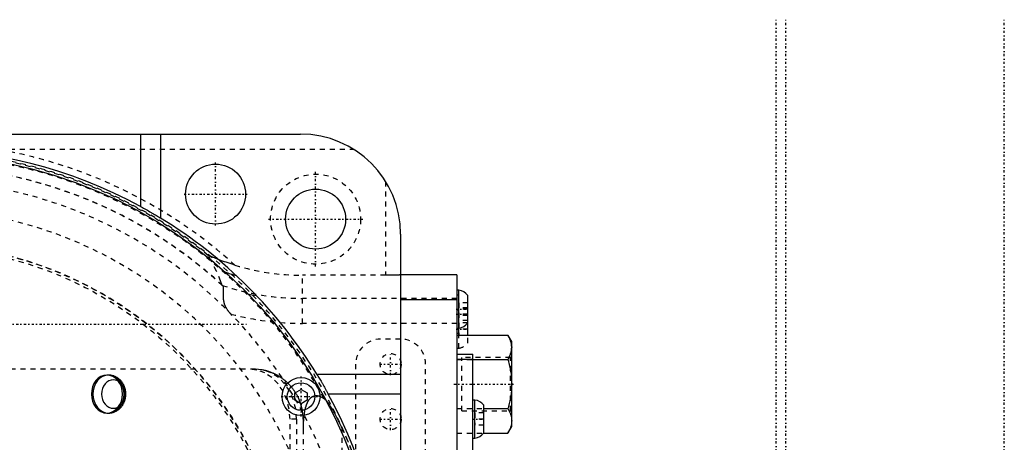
# Model space of a CAD drawing. Extents: x -526 to 218, y -128 to 128.
# Tile 20 of 20: x 21 to 218, y 35 to 120. Entities that reach past the tile are written whole.
import ezdxf

# ---------------------------------------------------------------- set-up
doc = ezdxf.new("R2010")
doc.units = 0
doc.linetypes.add('CENTER', pattern=[1.5, 0.45, -0.5, 0.05, -0.5])
doc.linetypes.add('DASHED', pattern=[2, 1, -1])
for name, color, linetype in [('AM_0', 7, 'CONTINUOUS'), ('AM_3', 7, 'DASHED'), ('AM_7', 7, 'CENTER')]:
    doc.layers.add(name, color=color, linetype=linetype)

msp = doc.modelspace()

# ---------------------------------------------------------------- linework, layer by layer
at = {"layer": 'AM_0', "color": 7, "linetype": 'CONTINUOUS'}
for p, q in [((-77, 97), (77, 97)), ((45, 97), (45, 82.53)), ((49, 97), (49, 80.22)), ((97, 77), (97, -77)), ((108.2, 68.86), (97, 68.86)), ((108.2, 68.86), (108.2, -68.86)), ((108.65, 65.8), (108.2, 65.8)), ((108.65, 56.81), (108.65, 65.8)), ((108.2, 63.86), (97, 63.86)), ((110.4, 56.81), (110.4, 64.75)), ((108.2, 58.2), (108.65, 58.2)), ((108.2, 57.2), (108.65, 57.2)), ((108.2, 56.81), (118.44, 56.81)), ((119.2, 55.5), (118.44, 56.81)), ((119.2, 38.5), (119.2, 55.5)), ((108.2, 53), (111.4, 53)), ((108.2, 52), (111.4, 52)), ((111.4, 27), (111.4, 53)), ((111.4, 51.91), (118.44, 51.91)), ((80.22, 49), (97, 49)), ((75.83, 45.22), (77.08, 45.94)), ((77.08, 45.94), (78.33, 45.22)), ((75.83, 43.78), (75.83, 45.22)), ((77.08, 43.06), (75.83, 43.78)), ((78.33, 43.78), (77.08, 43.06)), ((78.33, 45.22), (78.33, 43.78)), ((97, 45), (82.53, 45)), ((111.85, 43.8), (111.4, 43.8)), ((111.85, 36.2), (111.85, 43.8)), ((113.6, 37.25), (113.6, 42.75)), ((113.6, 42.09), (118.44, 42.09)), ((118.44, 37.19), (119.2, 38.5)), ((111.4, 36.2), (111.85, 36.2)), ((113.55, 37.19), (118.44, 37.19))]:
    msp.add_line(p, q, dxfattribs=at)
for points in [[(45, 82.53, 0), (45.12, 82.46, 0), (45.37, 82.33, 0), (45.62, 82.19, 0), (45.74, 82.12, 0), (45.87, 82.05, 0), (46.12, 81.91, 0), (46.37, 81.77, 0), (46.61, 81.63, 0), (46.86, 81.49, 0), (47.1, 81.35, 0), (47.21, 81.28, 0), (47.33, 81.22, 0), (47.56, 81.08, 0), (47.78, 80.95, 0), (47.99, 80.83, 0), (48.2, 80.7, 0), (48.39, 80.59, 0), (48.48, 80.53, 0), (48.57, 80.48, 0), (48.75, 80.37, 0), (48.92, 80.27, 0), (49, 80.22, 0)], [(118.44, 56.81, 0), (118.48, 56.74, 0), (118.57, 56.59, 0), (118.64, 56.45, 0), (118.68, 56.37, 0), (118.71, 56.3, 0), (118.78, 56.16, 0), (118.84, 56.02, 0), (118.89, 55.88, 0), (118.95, 55.75, 0), (118.99, 55.61, 0), (119.01, 55.55, 0), (119.03, 55.48, 0), (119.07, 55.35, 0), (119.1, 55.21, 0), (119.13, 55.08, 0), (119.15, 54.95, 0), (119.17, 54.82, 0), (119.18, 54.76, 0), (119.19, 54.69, 0), (119.19, 54.56, 0), (119.2, 54.43, 0), (119.2, 54.36, 0)], [(119.2, 54.36, 0), (119.2, 54.3, 0), (119.19, 54.16, 0), (119.19, 54.03, 0), (119.18, 53.97, 0), (119.17, 53.9, 0), (119.15, 53.77, 0), (119.13, 53.64, 0), (119.1, 53.51, 0), (119.07, 53.38, 0), (119.03, 53.24, 0), (119.01, 53.18, 0), (118.99, 53.11, 0), (118.95, 52.97, 0), (118.89, 52.84, 0), (118.84, 52.7, 0), (118.78, 52.56, 0), (118.71, 52.42, 0), (118.68, 52.35, 0), (118.64, 52.28, 0), (118.57, 52.13, 0), (118.48, 51.98, 0), (118.44, 51.91, 0)], [(118.44, 51.91, 0), (118.48, 51.76, 0), (118.57, 51.46, 0), (118.64, 51.17, 0), (118.68, 51.03, 0), (118.71, 50.88, 0), (118.78, 50.6, 0), (118.84, 50.32, 0), (118.89, 50.05, 0), (118.95, 49.77, 0), (118.99, 49.5, 0), (119.01, 49.37, 0), (119.03, 49.24, 0), (119.07, 48.97, 0), (119.1, 48.71, 0), (119.13, 48.44, 0), (119.15, 48.18, 0), (119.17, 47.92, 0), (119.18, 47.79, 0), (119.19, 47.66, 0), (119.19, 47.39, 0), (119.2, 47.13, 0), (119.2, 47, 0)], [(80.22, 49, 0), (80.27, 48.92, 0), (80.37, 48.75, 0), (80.48, 48.57, 0), (80.53, 48.48, 0), (80.59, 48.39, 0), (80.7, 48.2, 0), (80.83, 47.99, 0), (80.95, 47.78, 0), (81.08, 47.56, 0), (81.22, 47.33, 0), (81.28, 47.21, 0), (81.35, 47.1, 0), (81.49, 46.86, 0), (81.63, 46.61, 0), (81.77, 46.37, 0), (81.91, 46.12, 0), (82.05, 45.87, 0), (82.12, 45.74, 0), (82.19, 45.62, 0), (82.33, 45.37, 0), (82.46, 45.12, 0), (82.53, 45, 0)], [(119.2, 47, 0), (119.2, 46.87, 0), (119.19, 46.61, 0), (119.19, 46.34, 0), (119.18, 46.21, 0), (119.17, 46.08, 0), (119.15, 45.82, 0), (119.13, 45.56, 0), (119.1, 45.29, 0), (119.07, 45.03, 0), (119.03, 44.76, 0), (119.01, 44.63, 0), (118.99, 44.5, 0), (118.95, 44.23, 0), (118.89, 43.95, 0), (118.84, 43.68, 0), (118.78, 43.4, 0), (118.71, 43.12, 0), (118.68, 42.97, 0), (118.64, 42.83, 0), (118.57, 42.54, 0), (118.48, 42.24, 0), (118.44, 42.09, 0)], [(118.44, 42.09, 0), (118.48, 42.02, 0), (118.57, 41.87, 0), (118.64, 41.72, 0), (118.68, 41.65, 0), (118.71, 41.58, 0), (118.78, 41.44, 0), (118.84, 41.3, 0), (118.89, 41.16, 0), (118.95, 41.03, 0), (118.99, 40.89, 0), (119.01, 40.82, 0), (119.03, 40.76, 0), (119.07, 40.62, 0), (119.1, 40.49, 0), (119.13, 40.36, 0), (119.15, 40.23, 0), (119.17, 40.1, 0), (119.18, 40.03, 0), (119.19, 39.97, 0), (119.19, 39.84, 0), (119.2, 39.7, 0), (119.2, 39.64, 0)], [(119.2, 39.64, 0), (119.2, 39.57, 0), (119.19, 39.44, 0), (119.19, 39.31, 0), (119.18, 39.24, 0), (119.17, 39.18, 0), (119.15, 39.05, 0), (119.13, 38.92, 0), (119.1, 38.79, 0), (119.07, 38.65, 0), (119.03, 38.52, 0), (119.01, 38.45, 0), (118.99, 38.39, 0), (118.95, 38.25, 0), (118.89, 38.12, 0), (118.84, 37.98, 0), (118.78, 37.84, 0), (118.71, 37.7, 0), (118.68, 37.63, 0), (118.64, 37.55, 0), (118.57, 37.41, 0), (118.48, 37.26, 0), (118.44, 37.19, 0)]]:
    msp.add_polyline3d(points, dxfattribs=at)
for centre, radius in [((0, 0), 93), ((60, 85), 6), ((80, 80), 6), ((77.08, 44.5), 3.8), ((77.08, 44.5), 2.75)]:
    msp.add_circle(centre, radius, dxfattribs=at)
for centre, radius, start, end in [((77, 77), 20, 0, 90), ((0, 0), 94, 61.3979, 118.6021), ((0, 0), 94, 31.4179, 58.5821), ((77.4, 115), 48.14, 251.1944, 254.0133), ((77.4, 115), 51.14, 257.671, 259.6376), ((108.35, 63.32), 2.5, 34.9465, 83.126), ((108.35, 60.68), 2.5, 276.874, 325.0535), ((0, 0), 94, 331.3979, 28.6021), ((111.55, 41.32), 2.5, 34.9465, 83.126), ((111.55, 38.68), 2.5, 276.874, 325.0535)]:
    msp.add_arc(centre, radius, start, end, dxfattribs=at)
at = {"layer": 'AM_3', "color": 6, "linetype": 'DASHED'}
for p, q in [((16.86, 94), (87.54, 94)), ((94, 87.54), (94, 68.77)), ((77.4, 59.14), (77.4, 68.77)), ((94, 68.77), (77.4, 68.77)), ((108.2, 68.85), (97, 68.85)), ((108.2, 64.14), (77.4, 64.14)), ((108.65, 64.8), (108.2, 64.8)), ((110.4, 63.25), (108.6, 63.25)), ((108.6, 63.25), (108.6, 59.75)), ((108.65, 61.8), (108.2, 61.8)), ((110.4, 62.25), (108.6, 62.25)), ((110.4, 62), (108.6, 62)), ((108.2, 59.14), (77.4, 59.14)), ((110.4, 61), (108.6, 61)), ((110.4, 60.75), (108.6, 60.75)), ((110.4, 59.75), (108.6, 59.75)), ((108.6, 59.25), (108.6, 56.75)), ((110.4, 59.25), (108.6, 59.25)), ((110.4, 58), (108.6, 58)), ((97, 56), (93, 56)), ((110.4, 56.75), (108.6, 56.75)), ((108.65, 54.2), (108.65, 56.81)), ((110.4, 55.25), (110.4, 56.81)), ((108.2, 54.2), (108.65, 54.2)), ((108.2, 51.91), (111.4, 51.91)), ((118.95, 52.35), (109.2, 52.35)), ((109.2, 41.65), (109.2, 52.35)), ((119.2, 52.6), (118.95, 52.35)), ((118.95, 41.65), (118.95, 52.35)), ((68.01, 50), (-45.43, 50)), ((88, 51), (88, 29)), ((102, 29), (102, 51)), ((38.59, 48.8), (38.28, 48.8)), ((108.2, 42.09), (113.6, 42.09)), ((109.2, 41.65), (118.95, 41.65)), ((118.95, 41.65), (119.2, 41.4)), ((38.28, 41.2), (38.59, 41.2)), ((74.88, -40), (74.88, 40)), ((76.2, 40), (74.88, 40)), ((76.2, 40), (76.2, -40)), ((77.5, 40), (77.5, -40)), ((111.8, 41.25), (111.8, 38.75)), ((113.6, 41.25), (111.8, 41.25)), ((113.6, 40), (111.8, 40)), ((85.27, 38.28), (85.27, 6.45)), ((113.6, 38.75), (111.8, 38.75)), ((108.2, 37.19), (113.55, 37.19))]:
    msp.add_line(p, q, dxfattribs=at)
for points in [[(74.88, 40), (74.72, 41.95), (74.25, 43.83), (73.5, 45.56), (72.48, 47.07), (71.24, 48.31), (69.82, 49.24), (68.28, 49.81), (66.69, 50)], [(76.2, 40), (76.04, 41.95), (75.57, 43.83), (74.82, 45.56), (73.8, 47.07), (72.56, 48.31), (71.14, 49.24), (69.6, 49.81), (68.01, 50)]]:
    msp.add_lwpolyline(points, dxfattribs=at)
for points in [[(38.28, 41.2), (38.89, 41.27), (39.47, 41.49), (40.01, 41.84), (40.48, 42.31), (40.87, 42.89), (41.16, 43.55), (41.33, 44.26), (41.39, 45), (41.33, 45.74), (41.16, 46.45), (40.87, 47.11), (40.48, 47.69), (40.01, 48.16), (39.47, 48.51), (38.89, 48.73), (38.28, 48.8), (37.67, 48.73), (37.09, 48.51), (36.55, 48.16), (36.08, 47.69), (35.69, 47.11), (35.41, 46.45), (35.23, 45.74), (35.17, 45), (35.23, 44.26), (35.41, 43.55), (35.69, 42.89), (36.08, 42.31), (36.55, 41.84), (37.09, 41.49), (37.67, 41.27)], [(38.59, 41.2), (39.19, 41.27), (39.78, 41.49), (40.32, 41.84), (40.79, 42.31), (41.17, 42.89), (41.46, 43.55), (41.64, 44.26), (41.7, 45), (41.64, 45.74), (41.46, 46.45), (41.17, 47.11), (40.79, 47.69), (40.32, 48.16), (39.78, 48.51), (39.19, 48.73), (38.59, 48.8), (37.98, 48.73), (37.4, 48.51), (36.86, 48.16), (36.39, 47.69), (36, 47.11), (35.71, 46.45), (35.53, 45.74), (35.47, 45), (35.53, 44.26), (35.71, 43.55), (36, 42.89), (36.39, 42.31), (36.86, 41.84), (37.4, 41.49), (37.98, 41.27)], [(39.56, 47.85), (39.11, 47.8), (38.67, 47.64), (38.26, 47.37), (37.91, 47.02), (37.62, 46.59), (37.4, 46.09), (37.27, 45.56), (37.22, 45), (37.27, 44.44), (37.4, 43.91), (37.62, 43.41), (37.91, 42.98), (38.26, 42.63), (38.67, 42.36), (39.11, 42.2), (39.56, 42.15), (40.02, 42.2), (40.46, 42.36), (40.86, 42.63), (41.21, 42.98), (41.51, 43.41), (41.72, 43.91), (41.85, 44.44), (41.9, 45), (41.85, 45.56), (41.72, 46.09), (41.51, 46.59), (41.21, 47.02), (40.86, 47.37), (40.46, 47.64), (40.02, 47.8)]]:
    msp.add_lwpolyline(points, close=True, dxfattribs=at)
for points in [[(63.87, 70.79, 0), (63.68, 70.85, 0), (63.3, 70.98, 0), (62.91, 71.1, 0), (62.72, 71.16, 0), (62.52, 71.23, 0), (62.14, 71.36, 0), (61.76, 71.49, 0), (61.39, 71.62, 0), (61.04, 71.75, 0), (60.7, 71.88, 0), (60.54, 71.94, 0), (60.38, 72, 0), (60.07, 72.12, 0), (59.79, 72.23, 0), (59.53, 72.34, 0), (59.38, 72.4, 0), (59.34, 72.41, 0), (59.3, 72.43, 0), (59.28, 72.44, 0), (59.25, 72.45, 0), (59.21, 72.47, 0), (59.17, 72.48, 0), (59.13, 72.5, 0), (59.09, 72.52, 0), (59.05, 72.53, 0), (59.03, 72.54, 0), (59.01, 72.55, 0), (58.97, 72.57, 0), (58.93, 72.58, 0), (58.91, 72.59, 0), (58.89, 72.6, 0), (58.85, 72.61, 0), (58.82, 72.63, 0), (58.8, 72.64, 0), (58.78, 72.64, 0), (58.75, 72.66, 0), (58.72, 72.67, 0), (58.68, 72.68, 0), (58.65, 72.7, 0), (58.62, 72.71, 0), (58.61, 72.71, 0), (58.6, 72.72, 0), (58.57, 72.73, 0), (58.56, 72.73, 0), (58.56, 72.73, 0), (58.55, 72.74, 0), (58.55, 72.74, 0), (58.55, 72.74, 0), (58.55, 72.74, 0), (58.54, 72.74, 0), (58.54, 72.74, 0), (58.54, 72.74, 0), (58.53, 72.74, 0), (58.53, 72.74, 0), (58.53, 72.74, 0), (58.53, 72.74, 0), (58.52, 72.75, 0), (58.52, 72.75, 0), (58.52, 72.75, 0), (58.52, 72.75, 0), (58.52, 72.75, 0), (58.51, 72.75, 0), (58.51, 72.75, 0), (58.51, 72.75, 0), (58.51, 72.75, 0), (58.51, 72.75, 0), (58.5, 72.75, 0), (58.5, 72.75, 0), (58.5, 72.75, 0), (58.5, 72.75, 0), (58.5, 72.75, 0), (58.5, 72.75, 0), (58.5, 72.75, 0), (58.5, 72.75, 0), (58.49, 72.76, 0), (58.49, 72.76, 0), (58.49, 72.76, 0), (58.49, 72.76, 0), (58.49, 72.76, 0), (58.49, 72.76, 0), (58.49, 72.76, 0), (58.49, 72.76, 0), (58.49, 72.76, 0), (58.49, 72.76, 0), (58.49, 72.76, 0), (58.49, 72.76, 0), (58.49, 72.75, 0), (58.49, 72.75, 0), (58.49, 72.75, 0), (58.49, 72.75, 0), (58.49, 72.75, 0), (58.49, 72.75, 0), (58.49, 72.75, 0), (58.49, 72.75, 0)], [(61.35, 66.74, 0), (61.01, 67.63, 0), (60.19, 69.58, 0), (59.13, 71.67, 0), (58.49, 72.75, 0)], [(97, 68.85, 0), (97, 68.85, 0), (96.99, 68.85, 0), (96.99, 68.85, 0), (96.99, 68.85, 0), (96.99, 68.85, 0), (96.98, 68.85, 0), (96.98, 68.85, 0), (96.97, 68.85, 0), (96.96, 68.84, 0), (96.96, 68.84, 0), (96.95, 68.84, 0), (96.95, 68.84, 0), (96.94, 68.84, 0), (96.93, 68.84, 0), (96.93, 68.84, 0), (96.92, 68.84, 0), (96.91, 68.84, 0), (96.9, 68.84, 0), (96.89, 68.83, 0), (96.88, 68.83, 0), (96.87, 68.83, 0), (96.86, 68.83, 0), (96.86, 68.83, 0), (96.85, 68.83, 0), (96.83, 68.83, 0), (96.82, 68.83, 0), (96.82, 68.83, 0), (96.8, 68.83, 0), (96.79, 68.83, 0), (96.77, 68.82, 0), (96.75, 68.82, 0), (96.74, 68.82, 0), (96.73, 68.82, 0), (96.72, 68.82, 0), (96.7, 68.82, 0), (96.68, 68.82, 0), (96.66, 68.82, 0), (96.64, 68.82, 0), (96.62, 68.82, 0), (96.61, 68.82, 0), (96.6, 68.81, 0), (96.58, 68.81, 0), (96.56, 68.81, 0), (96.54, 68.81, 0), (96.52, 68.81, 0), (96.49, 68.81, 0), (96.48, 68.81, 0), (96.47, 68.81, 0), (96.44, 68.81, 0), (96.42, 68.81, 0), (96.39, 68.81, 0), (96.37, 68.8, 0), (96.34, 68.8, 0), (96.33, 68.8, 0), (96.32, 68.8, 0), (96.29, 68.8, 0), (96.26, 68.8, 0), (96.23, 68.8, 0), (96.2, 68.8, 0), (96.17, 68.8, 0), (96.16, 68.8, 0), (96.15, 68.8, 0), (96.12, 68.8, 0), (96.09, 68.8, 0), (96.07, 68.8, 0), (96.05, 68.79, 0), (96.02, 68.79, 0), (95.99, 68.79, 0), (95.98, 68.79, 0), (95.96, 68.79, 0), (95.93, 68.79, 0), (95.9, 68.79, 0), (95.86, 68.79, 0), (95.83, 68.79, 0), (95.8, 68.79, 0), (95.78, 68.79, 0), (95.76, 68.79, 0), (95.73, 68.79, 0), (95.69, 68.79, 0), (95.66, 68.79, 0), (95.62, 68.79, 0), (95.59, 68.78, 0), (95.57, 68.78, 0), (95.55, 68.78, 0), (95.51, 68.78, 0), (95.48, 68.78, 0), (95.44, 68.78, 0), (95.4, 68.78, 0), (95.37, 68.78, 0), (95.35, 68.78, 0), (95.33, 68.78, 0), (95.29, 68.78, 0), (95.25, 68.78, 0), (95.21, 68.78, 0), (95.17, 68.78, 0), (95.13, 68.78, 0), (95.11, 68.78, 0), (95.1, 68.78, 0), (95.06, 68.78, 0), (95.02, 68.78, 0), (94.98, 68.78, 0), (94.94, 68.78, 0), (94.9, 68.78, 0), (94.88, 68.78, 0), (94.86, 68.77, 0), (94.81, 68.77, 0), (94.77, 68.77, 0), (94.75, 68.77, 0), (94.73, 68.77, 0), (94.69, 68.77, 0), (94.65, 68.77, 0), (94.63, 68.77, 0), (94.61, 68.77, 0), (94.57, 68.77, 0), (94.53, 68.77, 0), (94.48, 68.77, 0), (94.44, 68.77, 0), (94.4, 68.77, 0), (94.38, 68.77, 0), (94.36, 68.77, 0), (94.32, 68.77, 0), (94.27, 68.77, 0), (94.23, 68.77, 0), (94.19, 68.77, 0), (94.15, 68.77, 0), (94.13, 68.77, 0), (94.11, 68.77, 0), (94.06, 68.77, 0), (94.02, 68.77, 0), (94, 68.77, 0)], [(61.35, 66.74, 0), (61.36, 66.73, 0), (61.38, 66.72, 0), (61.4, 66.71, 0), (61.41, 66.7, 0)], [(61.41, 66.7, 0), (61.41, 66.69, 0), (61.42, 66.68, 0), (61.43, 66.67, 0), (61.44, 66.66, 0), (61.45, 66.65, 0), (61.46, 66.64, 0), (61.47, 66.62, 0), (61.47, 66.6, 0), (61.48, 66.58, 0), (61.49, 66.56, 0), (61.49, 66.55, 0), (61.5, 66.54, 0), (61.51, 66.52, 0), (61.51, 66.5, 0), (61.52, 66.47, 0), (61.52, 66.45, 0), (61.53, 66.42, 0), (61.53, 66.41, 0), (61.53, 66.4, 0), (61.54, 66.37, 0), (61.54, 66.34, 0), (61.54, 66.32, 0), (61.54, 66.31, 0), (61.55, 66.28, 0), (61.55, 66.25, 0), (61.55, 66.23, 0), (61.55, 66.21, 0), (61.55, 66.18, 0), (61.55, 66.14, 0), (61.55, 66.11, 0), (61.55, 66.07, 0), (61.55, 66.03, 0), (61.55, 66.01, 0), (61.55, 65.99, 0), (61.55, 65.95, 0), (61.55, 65.91, 0), (61.55, 65.87, 0), (61.55, 65.83, 0), (61.55, 65.79, 0), (61.55, 65.77, 0), (61.55, 65.75, 0), (61.54, 65.7, 0), (61.54, 65.66, 0), (61.54, 65.61, 0), (61.54, 65.57, 0), (61.54, 65.52, 0), (61.53, 65.5, 0), (61.53, 65.47, 0), (61.53, 65.42, 0), (61.53, 65.38, 0), (61.53, 65.33, 0), (61.52, 65.28, 0), (61.52, 65.23, 0), (61.52, 65.2, 0), (61.52, 65.18, 0), (61.52, 65.13, 0), (61.52, 65.07, 0), (61.51, 65.02, 0), (61.51, 64.97, 0), (61.51, 64.92, 0), (61.51, 64.89, 0), (61.51, 64.86, 0), (61.51, 64.81, 0), (61.51, 64.75, 0), (61.51, 64.73, 0), (61.51, 64.7, 0), (61.51, 64.64, 0), (61.51, 64.59, 0), (61.51, 64.56, 0), (61.51, 64.53, 0), (61.51, 64.47, 0), (61.51, 64.42, 0), (61.52, 64.36, 0), (61.52, 64.3, 0), (61.52, 64.25, 0), (61.52, 64.22, 0), (61.53, 64.19, 0), (61.53, 64.13, 0), (61.54, 64.07, 0), (61.54, 64.01, 0), (61.55, 63.95, 0), (61.55, 63.9, 0), (61.56, 63.87, 0), (61.56, 63.84, 0), (61.57, 63.77, 0), (61.58, 63.71, 0), (61.59, 63.65, 0), (61.6, 63.58, 0), (61.62, 63.52, 0), (61.62, 63.48, 0), (61.63, 63.45, 0), (61.65, 63.38, 0), (61.67, 63.31, 0), (61.68, 63.24, 0), (61.71, 63.17, 0), (61.73, 63.1, 0), (61.74, 63.06, 0), (61.75, 63.02, 0), (61.78, 62.95, 0), (61.81, 62.87, 0), (61.84, 62.79, 0), (61.87, 62.71, 0), (61.91, 62.63, 0), (61.92, 62.59, 0), (61.94, 62.56, 0), (61.98, 62.48, 0), (62.02, 62.4, 0), (62.04, 62.36, 0), (62.06, 62.32, 0), (62.11, 62.25, 0), (62.15, 62.17, 0), (62.17, 62.14, 0), (62.2, 62.1, 0), (62.24, 62.03, 0), (62.29, 61.95, 0), (62.34, 61.88, 0), (62.39, 61.81, 0), (62.44, 61.74, 0), (62.47, 61.7, 0), (62.5, 61.67, 0), (62.55, 61.6, 0), (62.61, 61.52, 0), (62.67, 61.45, 0), (62.74, 61.37, 0), (62.81, 61.29, 0), (62.84, 61.25, 0), (62.88, 61.21, 0), (62.95, 61.13, 0), (63.03, 61.05, 0), (63.07, 61.01, 0)], [(119.2, 54.36, 0), (119.2, 54.43, 0), (119.19, 54.56, 0), (119.19, 54.69, 0), (119.18, 54.76, 0), (119.17, 54.82, 0), (119.15, 54.95, 0), (119.13, 55.08, 0), (119.1, 55.21, 0), (119.07, 55.35, 0), (119.03, 55.48, 0), (119.01, 55.55, 0), (118.99, 55.61, 0), (118.95, 55.75, 0), (118.89, 55.88, 0), (118.84, 56.02, 0), (118.78, 56.16, 0), (118.71, 56.3, 0), (118.68, 56.37, 0), (118.64, 56.45, 0), (118.57, 56.59, 0), (118.48, 56.74, 0), (118.44, 56.81, 0)], [(118.44, 51.91, 0), (118.48, 51.98, 0), (118.57, 52.13, 0), (118.64, 52.28, 0), (118.68, 52.35, 0), (118.71, 52.42, 0), (118.78, 52.56, 0), (118.84, 52.7, 0), (118.89, 52.84, 0), (118.95, 52.97, 0), (118.99, 53.11, 0), (119.01, 53.18, 0), (119.03, 53.24, 0), (119.07, 53.38, 0), (119.1, 53.51, 0), (119.13, 53.64, 0), (119.15, 53.77, 0), (119.17, 53.9, 0), (119.18, 53.97, 0), (119.19, 54.03, 0), (119.19, 54.16, 0), (119.2, 54.3, 0), (119.2, 54.36, 0)], [(77.5, 40, 0), (77.5, 40.07, 0), (77.5, 40.22, 0), (77.49, 40.37, 0), (77.49, 40.44, 0), (77.49, 40.51, 0), (77.48, 40.66, 0), (77.47, 40.81, 0), (77.45, 40.96, 0), (77.44, 41.11, 0), (77.42, 41.26, 0), (77.41, 41.33, 0), (77.4, 41.4, 0), (77.38, 41.55, 0), (77.35, 41.7, 0), (77.33, 41.85, 0), (77.3, 42.01, 0), (77.26, 42.16, 0), (77.25, 42.23, 0), (77.23, 42.31, 0), (77.19, 42.46, 0), (77.15, 42.61, 0), (77.13, 42.68, 0), (77.11, 42.75, 0), (77.07, 42.9, 0), (77.02, 43.05, 0), (77, 43.13, 0), (76.97, 43.2, 0), (76.92, 43.35, 0), (76.87, 43.5, 0), (76.81, 43.64, 0), (76.75, 43.79, 0), (76.69, 43.94, 0), (76.66, 44.01, 0), (76.63, 44.08, 0), (76.56, 44.23, 0), (76.5, 44.37, 0), (76.42, 44.51, 0), (76.35, 44.65, 0), (76.28, 44.79, 0), (76.24, 44.86, 0), (76.2, 44.93, 0), (76.12, 45.07, 0), (76.04, 45.21, 0), (75.95, 45.34, 0), (75.87, 45.48, 0), (75.78, 45.61, 0), (75.73, 45.68, 0), (75.69, 45.74, 0), (75.6, 45.87, 0), (75.5, 46, 0), (75.41, 46.12, 0), (75.31, 46.25, 0), (75.21, 46.37, 0), (75.16, 46.43, 0), (75.11, 46.49, 0), (75, 46.61, 0), (74.9, 46.73, 0), (74.79, 46.84, 0), (74.69, 46.95, 0), (74.58, 47.07, 0), (74.52, 47.12, 0), (74.47, 47.17, 0), (74.35, 47.28, 0), (74.24, 47.39, 0), (74.18, 47.44, 0), (74.13, 47.49, 0), (74.01, 47.59, 0), (73.89, 47.69, 0), (73.83, 47.74, 0), (73.77, 47.79, 0), (73.66, 47.88, 0), (73.53, 47.97, 0), (73.41, 48.06, 0), (73.29, 48.15, 0), (73.17, 48.24, 0), (73.11, 48.28, 0), (73.04, 48.32, 0), (72.92, 48.4, 0), (72.8, 48.48, 0), (72.67, 48.56, 0), (72.54, 48.64, 0), (72.42, 48.71, 0), (72.35, 48.74, 0), (72.29, 48.78, 0), (72.16, 48.85, 0), (72.03, 48.91, 0), (71.9, 48.98, 0), (71.78, 49.04, 0), (71.65, 49.1, 0), (71.58, 49.13, 0), (71.52, 49.16, 0), (71.39, 49.21, 0), (71.26, 49.27, 0), (71.13, 49.32, 0), (71, 49.37, 0), (70.88, 49.41, 0), (70.81, 49.44, 0), (70.75, 49.46, 0), (70.62, 49.5, 0), (70.49, 49.54, 0), (70.36, 49.58, 0), (70.24, 49.62, 0), (70.11, 49.65, 0), (70.05, 49.67, 0), (69.99, 49.69, 0), (69.86, 49.72, 0), (69.74, 49.75, 0), (69.68, 49.76, 0), (69.31, 49.83, 0), (68.59, 49.94, 0), (67.86, 49.99, 0), (67.5, 50, 0)], [(38.59, 41.2, 0), (38.64, 41.2, 0), (38.74, 41.2, 0), (38.85, 41.21, 0), (38.9, 41.22, 0), (38.95, 41.22, 0), (39.05, 41.23, 0), (39.16, 41.25, 0), (39.26, 41.27, 0), (39.36, 41.29, 0), (39.46, 41.32, 0), (39.51, 41.34, 0), (39.56, 41.35, 0), (39.66, 41.38, 0), (39.76, 41.42, 0), (39.86, 41.46, 0), (39.95, 41.5, 0), (40.04, 41.55, 0), (40.09, 41.57, 0), (40.14, 41.6, 0), (40.23, 41.65, 0), (40.32, 41.7, 0), (40.36, 41.73, 0), (40.41, 41.76, 0), (40.49, 41.82, 0), (40.58, 41.88, 0), (40.62, 41.91, 0), (40.66, 41.95, 0), (40.74, 42.01, 0), (40.82, 42.08, 0), (40.9, 42.15, 0), (40.97, 42.23, 0), (41.04, 42.31, 0), (41.08, 42.35, 0), (41.11, 42.39, 0), (41.18, 42.47, 0), (41.25, 42.55, 0), (41.31, 42.63, 0), (41.37, 42.72, 0), (41.43, 42.81, 0), (41.46, 42.86, 0), (41.49, 42.9, 0), (41.54, 42.99, 0), (41.59, 43.09, 0), (41.64, 43.18, 0), (41.69, 43.28, 0), (41.73, 43.37, 0), (41.75, 43.42, 0), (41.77, 43.47, 0), (41.81, 43.57, 0), (41.85, 43.68, 0), (41.88, 43.78, 0), (41.91, 43.88, 0), (41.94, 43.99, 0), (41.95, 44.04, 0), (41.96, 44.09, 0), (41.98, 44.2, 0), (42, 44.3, 0), (42.02, 44.41, 0), (42.03, 44.52, 0), (42.04, 44.62, 0), (42.05, 44.68, 0), (42.05, 44.73, 0), (42.06, 44.84, 0), (42.06, 44.95, 0), (42.06, 45, 0), (42.06, 45.05, 0), (42.06, 45.16, 0), (42.05, 45.27, 0), (42.05, 45.32, 0), (42.04, 45.38, 0), (42.03, 45.49, 0), (42.02, 45.59, 0), (42, 45.7, 0), (41.98, 45.81, 0), (41.96, 45.91, 0), (41.95, 45.96, 0), (41.94, 46.02, 0), (41.91, 46.12, 0), (41.88, 46.22, 0), (41.85, 46.33, 0), (41.81, 46.43, 0), (41.77, 46.53, 0), (41.75, 46.58, 0), (41.73, 46.63, 0), (41.69, 46.72, 0), (41.64, 46.82, 0), (41.59, 46.92, 0), (41.54, 47.01, 0), (41.49, 47.1, 0), (41.46, 47.15, 0), (41.43, 47.19, 0), (41.37, 47.28, 0), (41.31, 47.37, 0), (41.25, 47.45, 0), (41.18, 47.53, 0), (41.11, 47.62, 0), (41.08, 47.65, 0), (41.04, 47.69, 0), (40.97, 47.77, 0), (40.9, 47.85, 0), (40.82, 47.92, 0), (40.74, 47.99, 0), (40.66, 48.06, 0), (40.62, 48.09, 0), (40.58, 48.12, 0), (40.49, 48.18, 0), (40.41, 48.24, 0), (40.36, 48.27, 0), (40.32, 48.3, 0), (40.23, 48.35, 0), (40.14, 48.4, 0), (40.09, 48.43, 0), (40.04, 48.45, 0), (39.95, 48.5, 0), (39.86, 48.54, 0), (39.76, 48.58, 0), (39.66, 48.62, 0), (39.56, 48.65, 0), (39.51, 48.66, 0), (39.46, 48.68, 0), (39.36, 48.71, 0), (39.26, 48.73, 0), (39.16, 48.75, 0), (39.05, 48.77, 0), (38.95, 48.78, 0), (38.9, 48.78, 0), (38.85, 48.79, 0), (38.74, 48.8, 0), (38.64, 48.8, 0), (38.59, 48.8, 0)], [(81.67, 44.07, 0), (81.63, 44.1, 0), (81.55, 44.15, 0), (81.47, 44.2, 0), (81.43, 44.23, 0), (81.38, 44.25, 0), (81.3, 44.3, 0), (81.21, 44.34, 0), (81.13, 44.39, 0), (81.04, 44.42, 0), (80.95, 44.46, 0), (80.91, 44.48, 0), (80.87, 44.49, 0), (80.78, 44.52, 0), (80.69, 44.55, 0), (80.61, 44.57, 0), (80.52, 44.59, 0), (80.44, 44.61, 0), (80.39, 44.61, 0), (80.35, 44.62, 0), (80.27, 44.63, 0), (80.18, 44.63, 0), (80.14, 44.63, 0), (80.1, 44.63, 0), (80.02, 44.63, 0), (79.94, 44.63, 0), (79.9, 44.62, 0), (79.86, 44.62, 0), (79.79, 44.6, 0), (79.71, 44.59, 0), (79.64, 44.57, 0), (79.57, 44.54, 0), (79.5, 44.52, 0), (79.47, 44.5, 0), (79.43, 44.49, 0), (79.37, 44.46, 0), (79.3, 44.42, 0), (79.24, 44.39, 0), (79.18, 44.35, 0), (79.12, 44.31, 0), (79.09, 44.28, 0), (79.07, 44.26, 0), (79.01, 44.22, 0), (78.96, 44.17, 0), (78.9, 44.12, 0), (78.85, 44.06, 0), (78.8, 44.01, 0), (78.78, 43.98, 0), (78.75, 43.95, 0), (78.71, 43.9, 0), (78.66, 43.84, 0), (78.61, 43.77, 0), (78.57, 43.71, 0), (78.53, 43.65, 0), (78.51, 43.61, 0), (78.49, 43.58, 0), (78.45, 43.51, 0), (78.41, 43.44, 0), (78.37, 43.37, 0), (78.33, 43.3, 0), (78.3, 43.22, 0), (78.28, 43.18, 0), (78.26, 43.15, 0), (78.23, 43.07, 0), (78.19, 42.99, 0), (78.18, 42.95, 0), (78.16, 42.91, 0), (78.13, 42.83, 0), (78.1, 42.75, 0), (78.09, 42.71, 0), (78.07, 42.66, 0), (78.05, 42.58, 0), (78.02, 42.5, 0), (77.93, 42.19, 0), (77.8, 41.65, 0), (77.7, 41.08, 0), (77.63, 40.51, 0), (77.57, 39.93, 0), (77.55, 39.65, 0), (77.54, 39.36, 0), (77.51, 38.78, 0), (77.5, 38.19, 0), (77.5, 37.9, 0)], [(85.27, 38.28, 0), (85.18, 38.48, 0), (84.99, 38.88, 0), (84.79, 39.28, 0), (84.69, 39.48, 0), (84.6, 39.68, 0), (84.4, 40.08, 0), (84.19, 40.47, 0), (83.99, 40.85, 0), (83.79, 41.22, 0), (83.6, 41.56, 0), (83.5, 41.72, 0), (83.41, 41.88, 0), (83.22, 42.19, 0), (83.04, 42.47, 0), (82.87, 42.73, 0), (82.69, 42.98, 0), (82.51, 43.23, 0), (82.4, 43.36, 0), (82.38, 43.38, 0), (82.35, 43.43, 0), (82.31, 43.47, 0), (82.29, 43.5, 0), (82.27, 43.52, 0), (82.23, 43.56, 0), (82.19, 43.6, 0), (82.16, 43.65, 0), (82.12, 43.69, 0), (82.08, 43.73, 0), (82.06, 43.75, 0), (82.03, 43.77, 0), (81.99, 43.81, 0), (81.95, 43.85, 0), (81.91, 43.89, 0), (81.87, 43.93, 0), (81.83, 43.96, 0), (81.81, 43.98, 0), (81.78, 43.99, 0), (81.74, 44.03, 0), (81.7, 44.06, 0), (81.67, 44.07, 0)], [(87.66, 32.52, 0), (87.29, 33.51, 0), (86.52, 35.43, 0), (85.71, 37.32, 0), (85.27, 38.28, 0)]]:
    msp.add_polyline3d(points, dxfattribs=at)
for centre, radius in [((80, 80), 9), ((0, 0), 75), ((0, 0), 74.5), ((95, 51), 2.1), ((95, 40), 2.1)]:
    msp.add_circle(centre, radius, dxfattribs=at)
for centre, radius, start, end in [((0, 0), 95.35, 47.9426, 312.0574), ((0, 0), 93.35, 51.2013, 308.7987), ((0, 0), 93.5, 6.4944, 159.1863), ((0, 0), 92.81, 28.3533, 147.4013), ((0, 0), 90.66, 47.3663, 312.6337), ((0, 0), 90.65, 47.4117, 312.5883), ((0, 0), 87.75, 11.1707, 172.8071), ((0, 0), 82, 10.5403, 171.7357), ((0, 0), 75, 0, 168.463), ((77.4, 115), 46.23, 252.985, 270), ((77.4, 115), 50.86, 251.6037, 270), ((77.4, 115), 55.86, 255.1352, 270), ((93, 51), 5, 90, 180), ((97, 51), 5, 0, 90), ((108.35, 56.68), 2.5, 276.874, 325.0535)]:
    msp.add_arc(centre, radius, start, end, dxfattribs=at)
at = {"layer": 'AM_7', "color": 4, "linetype": 'CENTER'}
for p, q in [((172.05, -119.9), (172.05, 119.9)), ((174, -119.9), (174, 119.9)), ((217.68, -119.9), (217.68, 119.9)), ((60, 78.7), (60, 91.3)), ((80, 70.55), (80, 89.45)), ((53.7, 85), (66.3, 85)), ((70.55, 80), (89.45, 80)), ((108.09, 62), (110.51, 62)), ((108.09, 61), (110.51, 61)), ((-35.65, 59), (66.65, 59)), ((108.09, 58), (110.51, 58)), ((95, 48.8), (95, 53.2)), ((92.8, 51), (97.2, 51)), ((77.08, 40.51), (77.08, 48.49)), ((107.65, 47), (119.75, 47)), ((73.09, 44.5), (81.07, 44.5)), ((95, 37.8), (95, 42.2)), ((92.8, 40), (97.2, 40)), ((111.29, 40), (113.71, 40))]:
    msp.add_line(p, q, dxfattribs=at)

doc.saveas('drawing.dxf')
